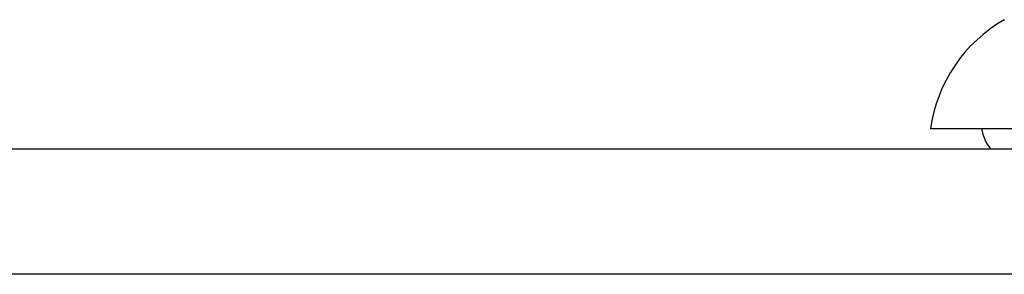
# Model space of a CAD drawing. Header units: inches. Extents: x 20 to 683, y 61 to 320.
# Tile 144 of 256: x 54.921 to 55.697, y 320.223 to 320.424. Entities that reach past the tile are written whole.
import ezdxf

# ---------------------------------------------------------------- set-up
doc = ezdxf.new("R2010")
doc.units = ezdxf.units.IN
doc.header["$MEASUREMENT"] = 0
doc.layers.add('Visible Edges(ANSI)', color=7, linetype='Continuous', lineweight=25)
doc.layers.add('Visible Tangent Edges(ANSI)', color=7, linetype='Continuous', lineweight=25)

msp = doc.modelspace()

# ---------------------------------------------------------------- linework, layer by layer
at = {"layer": 'Visible Edges(ANSI)'}
for p, q in [((55.71187, 320.33761), (55.63911, 320.33761)), ((20.44684, 320.32186), (92.05184, 320.32186))]:
    msp.add_line(p, q, dxfattribs=at)
for centre, radius, start, end in [((55.75608, 320.32129), 0.11811, 119.81689, 172.0587), ((55.71785, 320.34548), 0.03937, 191.53696, 216.8699)]:
    msp.add_arc(centre, radius, start, end, dxfattribs=at)
at = {"layer": 'Visible Tangent Edges(ANSI)'}
msp.add_line((92.05184, 320.22286), (20.44684, 320.22286), dxfattribs=at)
at = {"layer": 'Visible Tangent Edges(ANSI)', "flags": 128}
msp.add_lwpolyline([(55.69736, 320.42377), (55.69748, 320.42377)], dxfattribs=at)

doc.saveas('drawing.dxf')
